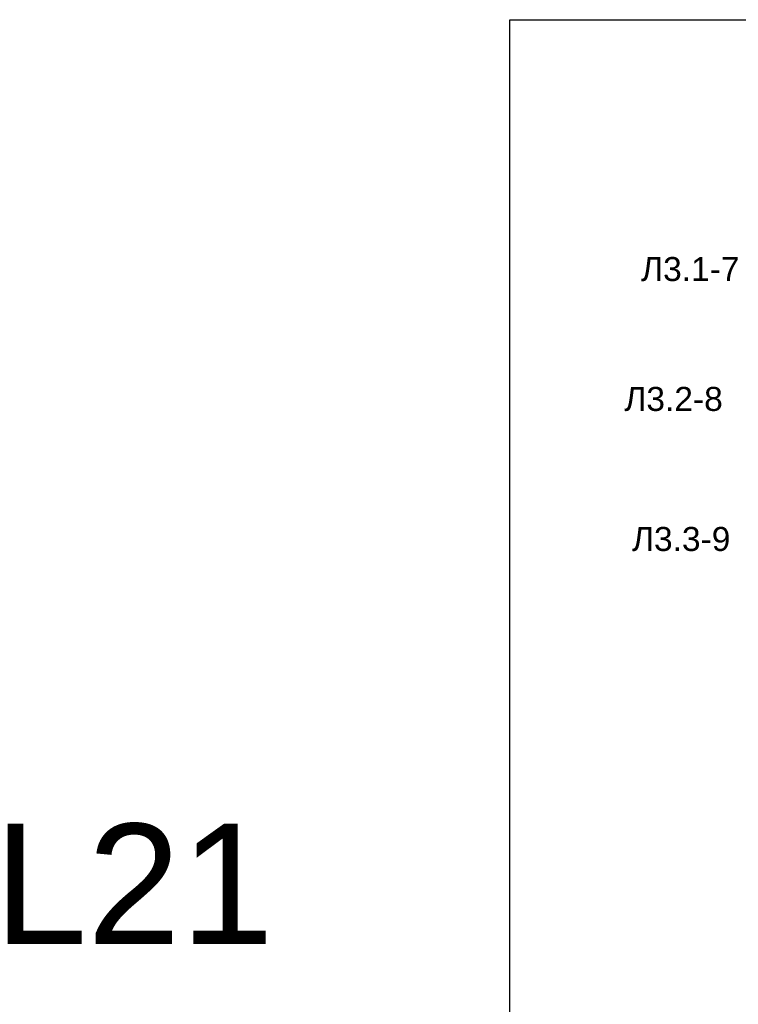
# Model space of a CAD drawing. Header units: millimetres. Extents: x -277772 to 277599, y -59564 to 282085.
# Tile 146 of 190: x -78220 to -63250, y 168777 to 189277. Entities that reach past the tile are written whole.
import ezdxf
from ezdxf.enums import TextEntityAlignment as Align

# ---------------------------------------------------------------- set-up
doc = ezdxf.new("R2010")
doc.units = ezdxf.units.MM
doc.layers.add('UNPLOTTED', color=2, linetype='Continuous', plot=False)
doc.styles.add('CP.Text', font='arial.ttf')

# ---------------------------------------------------------------- blocks, each defined once
blk = doc.blocks.new('*U4')
at = {"color": 0}
blk.add_lwpolyline([(0, 410), (0, 0), (-569, 0), (-569, 410)], close=True, dxfattribs=at)

msp = doc.modelspace()

# ---------------------------------------------------------------- block references
at = {"layer": 'UNPLOTTED', "xscale": 100, "yscale": 100, "zscale": 100}
msp.add_blockref('*U4', (-11109, 148277), dxfattribs=at)

# ---------------------------------------------------------------- texts
at = {"layer": 'UNPLOTTED', "style": 'CP.Text'}
for s, p in [('Л3.1-7', (-65275, 183835)), ('Л3.2-8', (-65624, 181131)), ('Л3.3-9', (-65465, 178215))]:
    msp.add_text(s, height=500, dxfattribs=at).set_placement(p)
msp.add_text('L21', height=2500, dxfattribs=at).set_placement((-72927, 170035), align=Align.RIGHT)

doc.saveas('drawing.dxf')
